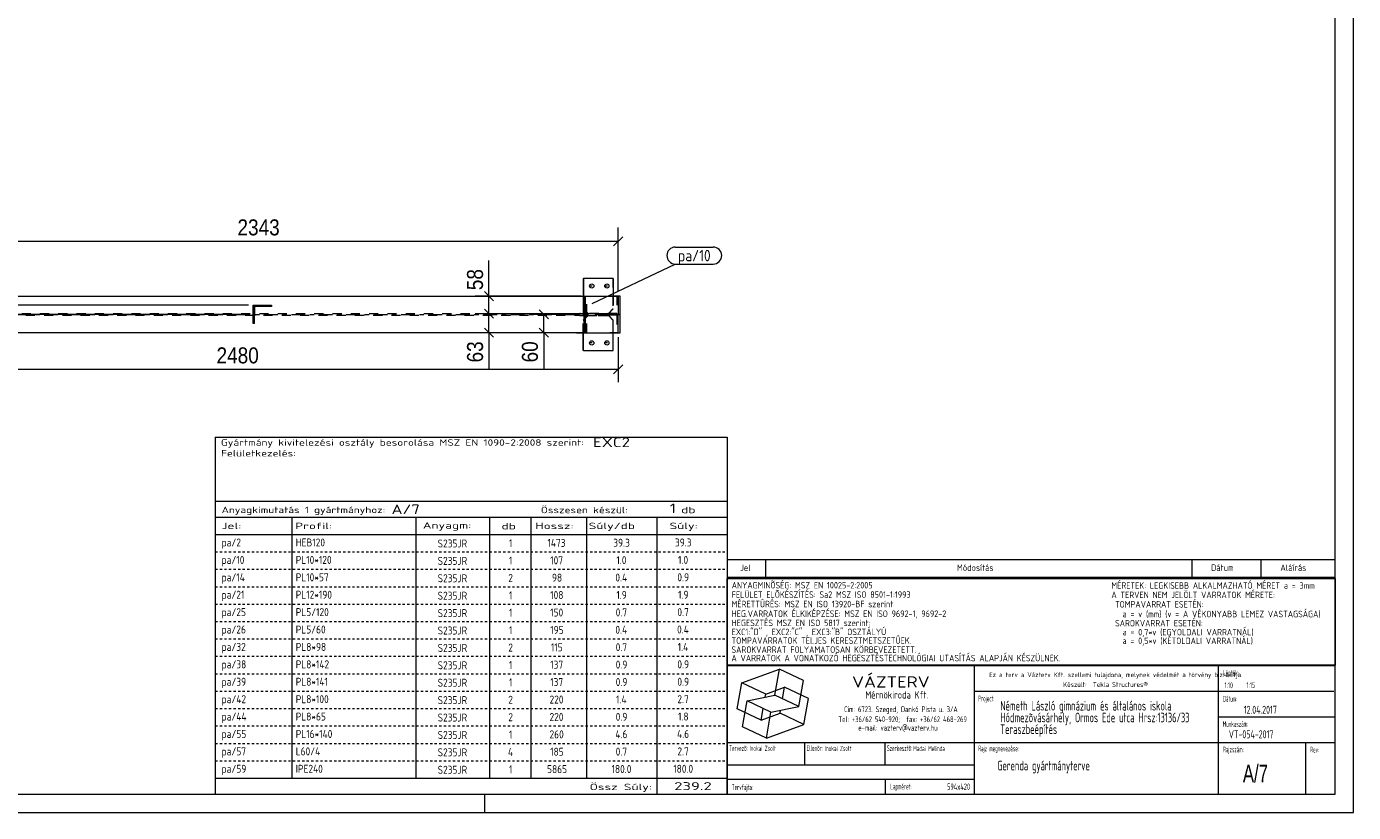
# Model space of a CAD drawing. Header units: millimetres. Extents: x 1 to 593, y 1 to 419.
# Tile 2 of 3: x 303 to 593, y 1 to 173. Entities that reach past the tile are written whole.
import ezdxf

# ---------------------------------------------------------------- set-up
doc = ezdxf.new("R2010")
doc.units = ezdxf.units.MM
for name, pattern in [('XKITLINE00', [0]), ('XKITLINE02', [4, 2, -2]), ('XKITLINE03', [6, 3, -1, 1, -1]), ('XKITLINE04', [3, 0.5, -0.5, 0.5, -0.5, 0.5, -0.5])]:
    doc.linetypes.add(name, pattern=pattern)
for name, color, linetype, lineweight in [('Bemassung', 1, 'Continuous', 0), ('Schrauben', 7, 'Continuous', 0), ('Teil', 7, 'Continuous', 0), ('Text', 5, 'Continuous', 0), ('Ueberschrift', 7, 'Continuous', 0), ('Zeichnungsrahmen', 3, 'Continuous', 0)]:
    doc.layers.add(name, color=color, linetype=linetype, lineweight=lineweight)
doc.styles.add('ARIAL', font='ARIAL.TTF')
doc.styles.add('ISOCPEUR', font='ISOCPEUR.TTF')
doc.styles.add('ISOCPEUR_BOLD', font='ARIAL.TTF')

msp = doc.modelspace()

# ---------------------------------------------------------------- linework, layer by layer
at = {"layer": 'Bemassung', "linetype": 'XKITLINE00', "lineweight": 0}
for p, q in [((432.15, 114.95), (432.15, 129)), ((275.95, 125.95), (432.15, 125.95)), ((433.14, 126.94), (431.16, 124.96)), ((403.88, 113.95), (403.88, 121.77)), ((403.88, 113.95), (403.88, 121.77)), ((424.02, 113.95), (400.83, 113.95)), ((402.89, 114.94), (404.87, 112.96)), ((403.88, 110.12), (403.88, 113.95)), ((351.3, 111.95), (24.83, 111.95)), ((402.89, 111.11), (404.87, 109.13)), ((402.89, 111.11), (404.87, 109.13)), ((414.89, 110.94), (416.87, 108.96)), ((351.3, 109.95), (24.83, 109.95)), ((431.19, 110.12), (400.83, 110.12)), ((431.19, 110.12), (400.83, 110.12)), ((403.88, 105.95), (403.88, 110.12)), ((423.55, 109.95), (412.83, 109.95)), ((415.88, 105.95), (415.88, 109.95)), ((424.02, 105.95), (400.83, 105.95)), ((402.89, 106.94), (404.87, 104.96)), ((403.88, 105.95), (403.88, 98.13)), ((403.88, 105.95), (403.88, 98.13)), ((424.02, 105.95), (412.83, 105.95)), ((414.89, 106.94), (416.87, 104.96)), ((415.88, 105.95), (415.88, 98.13)), ((415.88, 105.95), (415.88, 98.13)), ((432.15, 104.95), (432.15, 95.15)), ((433.14, 98.94), (431.16, 96.96)), ((266.8, 97.95), (432.15, 97.95))]:
    msp.add_line(p, q, dxfattribs=at)
at = {"layer": 'Bemassung'}
for p in [(432.15, 125.95), (403.88, 113.95), (403.88, 110.12), (403.88, 110.12), (415.88, 109.95), (403.88, 105.95), (415.88, 105.95), (432.15, 97.95)]:
    msp.add_point(p, dxfattribs=at)
at = {"layer": 'Schrauben', "linetype": 'XKITLINE00', "lineweight": 0}
for p, q in [((426.49, 116.17), (426.02, 116.17)), ((429.8, 116.17), (429.33, 116.17)), ((426.49, 103.73), (426.02, 103.73)), ((429.8, 103.73), (429.33, 103.73))]:
    msp.add_line(p, q, dxfattribs=at)
for centre in [(426.36, 116.17), (429.67, 116.17), (426.36, 103.73), (429.67, 103.73)]:
    msp.add_circle(centre, 0.467, dxfattribs=at)
at = {"layer": 'Teil', "linetype": 'XKITLINE00', "lineweight": 0}
for p, q in [((424.51, 117.83), (424.51, 113.95)), ((424.51, 117.83), (424.58, 117.83)), ((431.06, 117.83), (424.58, 117.83)), ((424.58, 117.83), (424.58, 113.95)), ((431.06, 117.83), (431.06, 113.95)), ((33.66, 113.95), (424.64, 113.95)), ((424.64, 113.95), (425.02, 113.95)), ((424.64, 113.95), (424.64, 105.95)), ((425.02, 105.95), (425.02, 113.95)), ((425.02, 113.95), (432.15, 113.95)), ((432.61, 113.95), (432.15, 113.95)), ((432.15, 113.95), (432.15, 110.12)), ((432.61, 105.95), (432.61, 113.95)), ((352.3, 107.95), (352.3, 111.95)), ((352.3, 111.95), (356.3, 111.95)), ((352.61, 111.68), (352.34, 111.95)), ((356.3, 111.68), (352.57, 111.68)), ((352.57, 107.95), (352.57, 111.68)), ((353.96, 111.68), (353.69, 111.95)), ((356.3, 111.95), (356.3, 111.68)), ((352.57, 109.03), (352.3, 109.3)), ((352.57, 107.95), (352.3, 107.95)), ((428.16, 109.78), (428.16, 110.12)), ((428.16, 110.12), (432.23, 110.12)), ((428.16, 109.78), (428.2, 109.78)), ((428.37, 109.95), (428.2, 110.12)), ((428.2, 109.78), (428.2, 110.12)), ((428.31, 109.78), (428.2, 109.9)), ((432.23, 109.78), (428.2, 109.78)), ((428.37, 110.06), (428.32, 110.12)), ((428.65, 109.78), (428.37, 110.06)), ((428.54, 109.78), (428.37, 109.95)), ((428.87, 109.78), (428.54, 110.12)), ((428.99, 109.78), (428.65, 110.12)), ((429.21, 109.78), (428.88, 110.12)), ((429.32, 109.78), (428.99, 110.12)), ((429.55, 109.78), (429.21, 110.12)), ((429.66, 109.78), (429.33, 110.12)), ((429.88, 109.78), (429.55, 110.12)), ((430, 109.78), (429.66, 110.12)), ((430.22, 109.78), (429.89, 110.12)), ((430.33, 109.78), (430, 110.12)), ((430.56, 109.78), (430.22, 110.12)), ((430.67, 109.78), (430.34, 110.12)), ((430.89, 109.78), (430.56, 110.12)), ((431.01, 109.78), (430.67, 110.12)), ((431.23, 109.78), (430.9, 110.12)), ((431.34, 109.78), (431.01, 110.12)), ((431.57, 109.78), (431.23, 110.12)), ((431.68, 109.78), (431.35, 110.12)), ((431.91, 109.78), (431.57, 110.12)), ((432.02, 109.78), (431.68, 110.12)), ((432.23, 109.8), (431.91, 110.12)), ((432.23, 109.91), (432.02, 110.12)), ((432.15, 105.95), (432.15, 109.78)), ((432.23, 110.12), (432.23, 109.78)), ((424.64, 105.95), (33.66, 105.95)), ((424.51, 102.07), (424.51, 105.95)), ((424.58, 102.07), (424.58, 105.95)), ((424.64, 105.95), (425.02, 105.95)), ((425.02, 105.95), (432.15, 105.95)), ((431.06, 102.07), (431.06, 105.95)), ((432.15, 105.95), (432.61, 105.95)), ((424.58, 102.07), (424.51, 102.07)), ((424.58, 102.07), (431.06, 102.07))]:
    msp.add_line(p, q, dxfattribs=at)
at = {"layer": 'Teil', "linetype": 'XKITLINE02', "lineweight": 0}
for p, q in [((431, 117.83), (431, 111.17)), ((423.03, 113.95), (424.64, 113.95)), ((424.51, 113.95), (424.51, 111.17)), ((424.55, 105.95), (424.55, 113.95)), ((424.56, 110.16), (424.56, 113.95)), ((424.58, 113.95), (424.58, 111.17)), ((425.02, 113.95), (425.29, 113.95)), ((425.29, 110.17), (425.29, 113.95)), ((432.15, 113.95), (430.35, 113.95)), ((431.06, 113.95), (431.06, 111.17)), ((431.88, 113.95), (431.88, 110.17)), ((352.3, 107.95), (352.3, 111.95)), ((352.57, 111.68), (352.57, 107.95)), ((356.3, 111.95), (356.3, 111.68)), ((424.51, 111.17), (425.51, 110.17)), ((424.51, 111.17), (424.58, 111.17)), ((424.58, 111.17), (425.57, 110.17)), ((431, 111.17), (430, 110.17)), ((431.06, 111.17), (430.07, 110.17)), ((431, 111.17), (431.06, 111.17)), ((33.66, 110.16), (424.56, 110.16)), ((424.56, 109.74), (33.66, 109.74)), ((431.88, 110.17), (423.77, 110.17)), ((423.77, 109.73), (431.88, 109.73)), ((424.51, 108.73), (425.51, 109.73)), ((424.51, 105.95), (424.51, 108.73)), ((424.51, 108.73), (424.58, 108.73)), ((424.56, 105.95), (424.56, 109.74)), ((424.58, 108.73), (425.57, 109.73)), ((424.58, 105.95), (424.58, 108.73)), ((425.29, 105.95), (425.29, 109.73)), ((425.51, 110.17), (430.07, 110.17)), ((425.51, 109.73), (430.07, 109.73)), ((428.16, 110.12), (428.2, 110.12)), ((428.2, 109.78), (428.16, 109.78)), ((430, 109.73), (431, 108.73)), ((431.06, 108.73), (430.07, 109.73)), ((431, 108.73), (431, 102.07)), ((431, 108.73), (431.06, 108.73)), ((431.06, 105.95), (431.06, 108.73)), ((431.88, 109.73), (431.88, 105.95)), ((432.15, 110.12), (432.15, 109.78)), ((432.19, 110.12), (432.23, 110.12)), ((432.19, 109.78), (432.19, 110.12)), ((432.19, 109.78), (432.23, 109.78)), ((423.03, 105.95), (424.64, 105.95)), ((425.02, 105.95), (425.29, 105.95)), ((432.15, 105.95), (430.35, 105.95))]:
    msp.add_line(p, q, dxfattribs=at)
at = {"layer": 'Teil', "linetype": 'XKITLINE03', "lineweight": 0}
for p, q in [((30.66, 109.95), (426.65, 109.95)), ((354.3, 109.95), (354.3, 109.95)), ((427.06, 109.95), (428.95, 109.95))]:
    msp.add_line(p, q, dxfattribs=at)
at = {"layer": 'Text', "linetype": 'XKITLINE00', "lineweight": 0}
for p, q in [((444.65, 124.68), (452.94, 124.68)), ((426.47, 112.33), (444.65, 120.98)), ((444.65, 120.98), (452.94, 120.98))]:
    msp.add_line(p, q, dxfattribs=at)
for centre, start, end in [((444.65, 122.83), 90, 270), ((452.94, 122.83), 270, 90)]:
    msp.add_arc(centre, 1.85, start, end, dxfattribs=at)
at = {"layer": 'Ueberschrift', "linetype": 'XKITLINE00', "lineweight": 0}
for p, q in [((343.99, 83.11), (456, 83.11)), ((344, 83.1), (344, 69.12)), ((456, 83.11), (455.99, 69.12)), ((343.99, 69.12), (455.99, 69.12)), ((343.99, 69.12), (343.99, 65.62)), ((455.99, 69.12), (455.99, 65.62)), ((343.99, 65.62), (455.99, 65.62)), ((343.99, 65.62), (343.99, 61.84)), ((360.79, 65.62), (360.79, 61.84)), ((387.92, 61.84), (387.92, 65.64)), ((403.99, 65.57), (403.99, 61.84)), ((413.04, 65.62), (413.04, 61.83)), ((425.19, 65.62), (425.19, 61.84)), ((440.59, 65.62), (440.59, 61.84)), ((455.99, 65.62), (455.99, 61.83)), ((343.99, 61.84), (455.99, 61.84)), ((343.99, 61.81), (344, 58)), ((360.79, 61.81), (360.79, 58)), ((387.93, 58.06), (387.93, 61.8)), ((403.99, 61.8), (403.99, 58)), ((413.04, 61.81), (413.04, 58)), ((425.19, 61.81), (425.19, 58)), ((440.59, 61.81), (440.59, 58)), ((455.99, 61.81), (455.99, 58.01)), ((343.99, 58), (344, 54.2)), ((360.79, 58), (360.79, 54.2)), ((387.93, 54.25), (387.93, 57.99)), ((403.99, 57.99), (403.99, 54.2)), ((413.04, 58), (413.04, 54.2)), ((425.19, 58), (425.19, 54.2)), ((440.59, 58), (440.59, 54.2)), ((455.99, 58), (455.99, 54.2)), ((456, 56.34), (589, 56.34)), ((456, 56.27), (456, 52.41)), ((464.4, 56.27), (464.4, 52.41)), ((557.64, 56.34), (557.64, 52.48)), ((572.76, 56.34), (572.76, 52.48)), ((343.99, 54.2), (344, 50.39)), ((360.79, 54.2), (360.79, 50.39)), ((387.93, 50.45), (387.93, 54.18)), ((403.99, 54.18), (403.99, 50.39)), ((413.04, 54.19), (413.04, 50.39)), ((425.19, 54.2), (425.19, 50.39)), ((440.59, 54.2), (440.59, 50.39)), ((455.99, 54.2), (455.99, 50.39)), ((456, 52.49), (589, 52.49)), ((343.99, 50.39), (344, 46.58)), ((360.79, 50.39), (360.79, 46.58)), ((387.93, 46.64), (387.93, 50.38)), ((403.99, 50.38), (403.99, 46.58)), ((413.04, 50.38), (413.04, 46.58)), ((425.19, 50.39), (425.19, 46.58)), ((440.59, 50.39), (440.59, 46.58)), ((455.99, 52.22), (588.99, 52.22)), ((455.99, 33.22), (455.99, 52.22)), ((455.99, 50.39), (455.99, 46.58)), ((588.99, 52.22), (588.99, 33.22)), ((343.99, 46.58), (344, 42.77)), ((360.79, 46.58), (360.79, 42.77)), ((387.93, 42.83), (387.93, 46.57)), ((403.99, 46.57), (403.99, 42.77)), ((413.04, 46.58), (413.04, 42.77)), ((425.19, 46.58), (425.19, 42.77)), ((440.59, 46.58), (440.59, 42.77)), ((455.99, 46.58), (455.99, 42.77)), ((343.99, 42.77), (344, 38.96)), ((360.79, 42.77), (360.79, 38.96)), ((387.93, 39.02), (387.93, 42.76)), ((403.99, 42.76), (403.99, 38.96)), ((413.04, 42.77), (413.04, 38.96)), ((425.19, 42.77), (425.19, 38.96)), ((440.59, 42.77), (440.59, 38.96)), ((455.99, 42.77), (455.99, 38.97)), ((343.99, 38.96), (344, 35.16)), ((360.79, 38.96), (360.79, 35.16)), ((387.93, 35.21), (387.93, 38.95)), ((403.99, 38.95), (403.99, 35.16)), ((413.04, 38.96), (413.04, 35.16)), ((425.19, 38.96), (425.19, 35.16)), ((440.59, 38.96), (440.59, 35.16)), ((455.99, 38.96), (455.99, 35.16)), ((343.99, 35.16), (344, 31.35)), ((360.79, 35.16), (360.79, 31.35)), ((387.93, 31.41), (387.93, 35.14)), ((403.99, 35.14), (403.99, 31.35)), ((413.04, 35.15), (413.04, 31.35)), ((425.19, 35.16), (425.19, 31.35)), ((440.59, 35.16), (440.59, 31.35)), ((455.99, 35.16), (455.99, 31.35)), ((588.99, 33.22), (455.99, 33.22)), ((456, 5), (456, 33.14)), ((456, 33.14), (589, 33.14)), ((459.21, 29.35), (467.43, 32.34)), ((466.43, 26.65), (467.43, 32.34)), ((472.66, 29.9), (467.43, 32.34)), ((510.11, 5), (510.11, 33.14)), ((563.49, 5), (563.49, 33.14)), ((343.99, 31.35), (344, 27.54)), ((360.79, 31.35), (360.79, 27.54)), ((387.93, 27.6), (387.93, 31.34)), ((403.99, 31.34), (403.99, 27.54)), ((413.04, 31.34), (413.04, 27.54)), ((425.19, 31.35), (425.19, 27.54)), ((440.59, 31.35), (440.59, 27.54)), ((455.99, 31.35), (455.99, 27.54)), ((458.2, 23.66), (459.21, 29.35)), ((464.44, 26.91), (459.21, 29.35)), ((471.66, 24.21), (472.66, 29.9)), ((343.99, 27.54), (344, 23.73)), ((360.79, 27.54), (360.79, 23.73)), ((387.93, 23.79), (387.93, 27.53)), ((403.99, 27.53), (403.99, 23.73)), ((413.04, 27.54), (413.04, 23.73)), ((425.19, 27.54), (425.19, 23.73)), ((440.59, 27.54), (440.59, 23.73)), ((455.99, 27.54), (455.99, 23.73)), ((460.33, 25.41), (466.43, 26.65)), ((464.32, 26.22), (464.44, 26.91)), ((464.44, 26.91), (468.55, 28.4)), ((471.66, 24.21), (466.43, 26.65)), ((468.1, 25.87), (468.55, 28.4)), ((473.78, 25.96), (468.55, 28.4)), ((510.11, 27.54), (588.69, 27.54)), ((343.99, 23.73), (344, 19.92)), ((360.79, 23.73), (360.79, 19.92)), ((387.93, 19.98), (387.93, 23.72)), ((403.99, 23.72), (403.99, 19.92)), ((413.04, 23.73), (413.04, 19.92)), ((425.19, 23.73), (425.19, 19.92)), ((440.59, 23.73), (440.59, 19.92)), ((455.99, 23.73), (455.99, 19.93)), ((463.44, 21.22), (458.2, 23.66)), ((459.33, 19.72), (460.33, 25.41)), ((465.56, 22.97), (460.33, 25.41)), ((463.44, 21.22), (463.88, 23.75)), ((465.56, 22.97), (471.66, 24.21)), ((467.55, 22.71), (467.67, 23.4)), ((472.78, 20.27), (473.78, 25.96)), ((463.44, 21.22), (467.55, 22.71)), ((464.56, 17.28), (465.56, 22.97)), ((472.78, 20.27), (467.55, 22.71)), ((563.49, 21.94), (589, 21.94)), ((343.99, 19.92), (344, 16.12)), ((360.79, 19.92), (360.79, 16.12)), ((387.93, 16.17), (387.93, 19.91)), ((403.99, 19.91), (403.99, 16.12)), ((413.04, 19.92), (413.04, 16.12)), ((425.19, 19.92), (425.19, 16.12)), ((440.59, 19.92), (440.59, 16.12)), ((455.99, 19.92), (455.99, 16.12)), ((464.56, 17.28), (459.33, 19.72)), ((464.56, 17.28), (472.78, 20.27)), ((343.99, 16.12), (344, 12.31)), ((360.79, 16.12), (360.79, 12.31)), ((387.93, 12.37), (387.93, 16.1)), ((403.99, 16.1), (403.99, 12.31)), ((413.04, 16.11), (413.04, 12.31)), ((425.19, 16.12), (425.19, 12.31)), ((440.59, 16.12), (440.59, 12.31)), ((455.99, 16.12), (455.99, 12.31)), ((456, 16.34), (588.97, 16.34)), ((472.95, 11.43), (472.95, 16.34)), ((490.51, 16.34), (490.51, 11.44)), ((582.54, 16.28), (582.54, 5)), ((343.99, 12.31), (344, 8.5)), ((360.79, 12.31), (360.79, 8.5)), ((387.93, 8.56), (387.93, 12.3)), ((403.99, 12.3), (403.99, 8.5)), ((413.04, 12.3), (413.04, 8.5)), ((425.19, 12.31), (425.19, 8.5)), ((440.59, 12.31), (440.59, 8.5)), ((455.99, 12.31), (455.99, 8.5)), ((456.04, 11.44), (510.11, 11.44)), ((343.99, 8.5), (455.99, 8.5)), ((343.99, 8.5), (343.99, 5)), ((440.59, 8.5), (440.59, 5)), ((455.99, 8.5), (455.99, 5)), ((456, 8.29), (510.08, 8.29)), ((490.52, 8.26), (490.52, 5.08))]:
    msp.add_line(p, q, dxfattribs=at)
at = {"layer": 'Ueberschrift', "linetype": 'XKITLINE04', "lineweight": 0}
for p, q in [((344, 58.01), (455.99, 58.01)), ((344, 54.2), (455.99, 54.2)), ((344, 50.39), (455.99, 50.39)), ((344, 46.58), (455.99, 46.58)), ((344, 42.77), (455.99, 42.77)), ((344, 38.97), (455.99, 38.97)), ((344, 35.16), (455.99, 35.16)), ((344, 31.35), (455.99, 31.35)), ((344, 27.54), (455.99, 27.54)), ((344, 23.73), (455.99, 23.73)), ((344, 19.93), (455.99, 19.93)), ((344, 16.12), (455.99, 16.12)), ((344, 12.31), (455.99, 12.31)), ((344, 8.5), (455.99, 8.5))]:
    msp.add_line(p, q, dxfattribs=at)
at = {"layer": 'Zeichnungsrahmen', "linetype": 'XKITLINE00', "lineweight": 0}
for p, q in [((593, 1), (593, 419)), ((589, 5), (589, 415)), ((5, 5), (589, 5)), ((403, 1), (403, 5)), ((1, 1), (593, 1))]:
    msp.add_line(p, q, dxfattribs=at)

# ---------------------------------------------------------------- texts
at = {"layer": 'Bemassung', "style": 'ARIAL', "width": 0.85}
for s, p in [('2343', (348.86, 127.25)), ('2480', (344.28, 99.25))]:
    msp.add_text(s, height=3.5, dxfattribs=at).set_placement(p)
for s, p in [('58', (402.58, 115.26)), ('63', (402.58, 99.45)), ('60', (414.58, 99.45))]:
    msp.add_text(s, height=3.5, rotation=90.0002, dxfattribs=at).set_placement(p)
at = {"layer": 'Text', "style": 'ISOCPEUR', "width": 0.85}
msp.add_text('pa/10', height=2.5, dxfattribs=at).set_placement((445.25, 121.58))
at = {"layer": 'Ueberschrift'}
for s, height, style, width, p in [('Gyártmány kivitelezési osztály besorolása MSZ EN 1090-2:2008 szerint:', 1.4, 'ISOCPEUR', 1.275, (345.24, 81.23)), ('EXC2', 2.1, 'ISOCPEUR', 1.275, (426.64, 80.93)), ('Felületkezelés:', 1.4, 'ISOCPEUR', 1.275, (345.28, 78.88)), ('Anyagkimutatás 1 gyártmányhoz:', 1.4, 'ISOCPEUR', 1.275, (345.39, 66.49)), ('A/7', 2.1, 'ISOCPEUR', 1.275, (382.56, 66.28)), ('Összesen készül:', 1.4, 'ISOCPEUR', 1.275, (415.24, 66.47)), ('1', 2.1, 'ISOCPEUR', 1.275, (443.44, 66.49)), ('db', 1.4, 'ISOCPEUR', 1.513248, (445.94, 66.47)), ('Jel:', 1.4, 'ISOCPEUR', 1.513248, (345.39, 62.99)), ('Profil:', 1.4, 'ISOCPEUR', 1.513248, (361.49, 62.99)), ('Anyagm:', 1.4, 'ISOCPEUR', 1.513248, (389.41, 63.09)), ('db', 1.4, 'ISOCPEUR', 1.513248, (406.64, 62.92)), ('Hossz:', 1.4, 'ISOCPEUR', 1.513248, (414.02, 62.99)), ('Súly/db', 1.4, 'ISOCPEUR', 1.513248, (425.7, 62.99)), ('Súly:', 1.4, 'ISOCPEUR', 1.513248, (443.39, 62.99)), ('pa/2', 1.75, 'ISOCPEUR', 0.85, (345.39, 59.19)), ('HEB120', 1.75, 'ISOCPEUR', 0.85, (361.61, 59.19)), ('39.3', 1.75, 'ISOCPEUR', 0.85, (444.57, 59.19)), ('S235JR', 1.75, 'ISOCPEUR', 0.85, (392.66, 58.97)), ('1', 1.75, 'ISOCPEUR', 0.85, (408.26, 59.05)), ('1473', 1.75, 'ISOCPEUR', 0.85, (416.68, 59.1)), ('39.3', 1.75, 'ISOCPEUR', 0.85, (431.08, 59.13)), ('pa/10', 1.75, 'ISOCPEUR', 0.85, (345.39, 55.38)), ('PL10*120', 1.75, 'ISOCPEUR', 0.85, (361.61, 55.38)), ('S235JR', 1.75, 'ISOCPEUR', 0.85, (392.66, 55.16)), ('1', 1.75, 'ISOCPEUR', 0.85, (408.26, 55.24)), ('107', 1.75, 'ISOCPEUR', 0.85, (417.28, 55.29)), ('1.0', 1.75, 'ISOCPEUR', 0.85, (431.76, 55.32)), ('1.0', 1.75, 'ISOCPEUR', 0.85, (445.25, 55.38)), ('Jel', 1.4, 'ISOCPEUR', 0.85, (458.84, 53.85)), ('Módosítás', 1.4, 'ISOCPEUR', 0.85, (506.25, 53.85)), ('Dátum', 1.4, 'ISOCPEUR', 0.85, (561.86, 53.85)), ('Aláírás', 1.4, 'ISOCPEUR', 0.85, (577, 53.85)), ('pa/14', 1.75, 'ISOCPEUR', 0.85, (345.39, 51.57)), ('PL10*57', 1.75, 'ISOCPEUR', 0.85, (361.61, 51.57)), ('S235JR', 1.75, 'ISOCPEUR', 0.85, (392.66, 51.36)), ('2', 1.75, 'ISOCPEUR', 0.85, (408.11, 51.43)), ('98', 1.75, 'ISOCPEUR', 0.85, (417.66, 51.49)), ('0.4', 1.75, 'ISOCPEUR', 0.85, (431.53, 51.52)), ('0.9', 1.75, 'ISOCPEUR', 0.85, (445.1, 51.57)), ('pa/21', 1.75, 'ISOCPEUR', 0.85, (345.39, 47.76)), ('PL12*190', 1.75, 'ISOCPEUR', 0.85, (361.61, 47.76)), ('1', 1.75, 'ISOCPEUR', 0.85, (408.26, 47.62)), ('108', 1.75, 'ISOCPEUR', 0.85, (417.28, 47.68)), ('1.9', 1.75, 'ISOCPEUR', 0.85, (431.76, 47.71)), ('1.9', 1.75, 'ISOCPEUR', 0.85, (445.25, 47.76)), ('ANYAGMINÕSÉG: MSZ EN 10025-2:2005', 1.425, 'ISOCPEUR', 0.85, (456.98, 50)), ('FELÜLET ELÕKÉSZÍTÉS: Sa2 MSZ ISO 8501-1:1993', 1.425, 'ISOCPEUR', 0.85, (456.98, 47.95)), ('A TERVEN NEM JELÖLT VARRATOK MÉRETE:', 1.425, 'ISOCPEUR', 0.85, (540.04, 47.89)), ('MÉRETEK: LEGKISEBB ALKALMAZHATÓ MÉRET a = 3mm', 1.425, 'ISOCPEUR', 0.85, (540.04, 49.94)), ('S235JR', 1.75, 'ISOCPEUR', 0.85, (392.66, 47.55)), ('MÉRETTÛRÉS: MSZ EN ISO 13920-BF szerint', 1.425, 'ISOCPEUR', 0.85, (456.96, 45.88)), (' TOMPAVARRAT ESETÉN:', 1.425, 'ISOCPEUR', 0.85, (540.02, 45.82)), ('pa/25', 1.75, 'ISOCPEUR', 0.85, (345.39, 43.95)), ('PL5/120', 1.75, 'ISOCPEUR', 0.85, (361.61, 43.95)), ('S235JR', 1.75, 'ISOCPEUR', 0.85, (392.66, 43.74)), ('1', 1.75, 'ISOCPEUR', 0.85, (408.26, 43.82)), ('150', 1.75, 'ISOCPEUR', 0.85, (417.28, 43.87)), ('0.7', 1.75, 'ISOCPEUR', 0.85, (431.6, 43.9)), ('0.7', 1.75, 'ISOCPEUR', 0.85, (445.1, 43.95)), ('HEG.VARRATOK ÉLKIKÉPZÉSE: MSZ EN ISO 9692-1, 9692-2', 1.425, 'ISOCPEUR', 0.85, (456.96, 43.77)), ('HEGESZTÉS MSZ EN ISO 5817 szerint: ', 1.425, 'ISOCPEUR', 0.85, (456.96, 41.76)), (' SAROKVARRAT ESETÉN:', 1.425, 'ISOCPEUR', 0.85, (540.02, 41.69)), ('   a = v (mm) (v = A VÉKONYABB LEMEZ VASTAGSÁGA)', 1.425, 'ISOCPEUR', 0.85, (540.02, 43.7)), ('pa/26', 1.75, 'ISOCPEUR', 0.85, (345.39, 40.15)), ('PL5/60', 1.75, 'ISOCPEUR', 0.85, (361.61, 40.15)), ('S235JR', 1.75, 'ISOCPEUR', 0.85, (392.66, 39.93)), ('1', 1.75, 'ISOCPEUR', 0.85, (408.26, 40.01)), ('195', 1.75, 'ISOCPEUR', 0.85, (417.28, 40.06)), ('0.4', 1.75, 'ISOCPEUR', 0.85, (431.53, 40.09)), ('0.4', 1.75, 'ISOCPEUR', 0.85, (445.03, 40.15)), ('EXC1:"D" , EXC2:"C" , EXC3:"B" OSZTÁLYÚ', 1.425, 'ISOCPEUR', 0.85, (456.96, 39.79)), ('   a = 0,7*v (EGYOLDALI VARRATNÁL)', 1.425, 'ISOCPEUR', 0.85, (540.02, 39.73)), ('pa/32', 1.75, 'ISOCPEUR', 0.85, (345.39, 36.34)), ('PL8*98', 1.75, 'ISOCPEUR', 0.85, (361.61, 36.34)), ('S235JR', 1.75, 'ISOCPEUR', 0.85, (392.66, 36.12)), ('2', 1.75, 'ISOCPEUR', 0.85, (408.11, 36.2)), ('115', 1.75, 'ISOCPEUR', 0.85, (417.43, 36.25)), ('0.7', 1.75, 'ISOCPEUR', 0.85, (431.6, 36.28)), ('1.4', 1.75, 'ISOCPEUR', 0.85, (445.18, 36.34)), ('TOMPAVARRATOK TELJES KERESZTMETSZETÛEK.', 1.425, 'ISOCPEUR', 0.85, (456.95, 37.9)), ('   a = 0,5*v (KÉTOLDALI VARRATNÁL)', 1.425, 'ISOCPEUR', 0.85, (540.01, 37.84)), ('A VARRATOK A VONATKOZÓ HEGESZTÉSTECHNOLÓGIAI UTASÍTÁS ALAPJÁN KÉSZÜLNEK.', 1.425, 'ISOCPEUR', 0.85, (456.93, 34.06)), ('SAROKVARRAT FOLYAMATOSAN KÖRBEVEZETETT.', 1.425, 'ISOCPEUR', 0.85, (456.93, 35.91)), ('pa/38', 1.75, 'ISOCPEUR', 0.85, (345.39, 32.53)), ('PL8*142', 1.75, 'ISOCPEUR', 0.85, (361.61, 32.53)), ('S235JR', 1.75, 'ISOCPEUR', 0.85, (392.66, 32.32)), ('1', 1.75, 'ISOCPEUR', 0.85, (408.26, 32.39)), ('137', 1.75, 'ISOCPEUR', 0.85, (417.28, 32.45)), ('0.9', 1.75, 'ISOCPEUR', 0.85, (431.6, 32.48)), ('0.9', 1.75, 'ISOCPEUR', 0.85, (445.1, 32.53)), ('Lépték:', 1.26, 'ISOCPEUR', 0.51, (564.49, 30.92)), ('pa/39', 1.75, 'ISOCPEUR', 0.85, (345.39, 28.72)), ('PL8*141', 1.75, 'ISOCPEUR', 0.85, (361.61, 28.72)), ('S235JR', 1.75, 'ISOCPEUR', 0.85, (392.66, 28.51)), ('1', 1.75, 'ISOCPEUR', 0.85, (408.26, 28.58)), ('137', 1.75, 'ISOCPEUR', 0.85, (417.28, 28.64)), ('0.9', 1.75, 'ISOCPEUR', 0.85, (431.6, 28.67)), ('0.9', 1.75, 'ISOCPEUR', 0.85, (445.1, 28.72)), ('VÁZTERV', 2.45, 'ISOCPEUR', 1.19, (483.31, 28.33)), ('Ez a terv a Vázterv Kft. szellemi tulajdona, melynek védelmét a törvény biztosítja.', 1.05, 'ISOCPEUR', 0.838832, (513.33, 30.6)), ('Készült:  Tekla Structures®', 1.05, 'ISOCPEUR', 0.838832, (529.49, 28.47)), ('1:10', 1.26, 'ISOCPEUR', 0.595, (564.81, 28.19)), ('1:15', 1.26, 'ISOCPEUR', 0.595, (569.61, 28.23)), ('pa/42', 1.75, 'ISOCPEUR', 0.85, (345.39, 24.91)), ('PL8*100', 1.75, 'ISOCPEUR', 0.85, (361.61, 24.91)), ('S235JR', 1.75, 'ISOCPEUR', 0.85, (392.66, 24.7)), ('2', 1.75, 'ISOCPEUR', 0.85, (408.11, 24.78)), ('220', 1.75, 'ISOCPEUR', 0.85, (417.13, 24.83)), ('1.4', 1.75, 'ISOCPEUR', 0.85, (431.68, 24.86)), ('2.7', 1.75, 'ISOCPEUR', 0.85, (445.1, 24.91)), ('Mérnökiroda Kft.', 1.61, 'ISOCPEUR', 0.68, (486.21, 25.92)), ('Project:', 1.26, 'ISOCPEUR', 0.51, (510.89, 25.3)), ('Dátum:', 1.26, 'ISOCPEUR', 0.51, (564.45, 25.25)), ('Cím: 6723. Szeged, Dankó Pista u. 3/A', 1.26, 'ISOCPEUR', 0.68, (481.58, 22.95)), ('Németh László gimnázium és általános iskola', 2.1, 'ISOCPEUR', 0.595, (515.74, 23.3)), ('Hódmezõvásárhely, Ormos Ede utca Hrsz:13136/33', 2.1, 'ISOCPEUR', 0.595, (515.74, 20.73)), ('12.04.2017', 1.75, 'ISOCPEUR', 0.595, (569.01, 22.59)), ('pa/44', 1.75, 'ISOCPEUR', 0.85, (345.39, 21.11)), ('PL8*65', 1.75, 'ISOCPEUR', 0.85, (361.61, 21.11)), ('S235JR', 1.75, 'ISOCPEUR', 0.85, (392.66, 20.89)), ('2', 1.75, 'ISOCPEUR', 0.85, (408.11, 20.97)), ('220', 1.75, 'ISOCPEUR', 0.85, (417.13, 21.02)), ('0.9', 1.75, 'ISOCPEUR', 0.85, (431.6, 21.05)), ('1.8', 1.75, 'ISOCPEUR', 0.85, (445.25, 21.11)), ('Tel: +36/62 540-920;  fax: +36/62 468-269', 1.26, 'ISOCPEUR', 0.68, (480.33, 20.76)), ('Teraszbeépítés', 2.1, 'ISOCPEUR', 0.595, (515.74, 18.17)), ('Munkaszám:', 1.26, 'ISOCPEUR', 0.51, (564.41, 19.72)), ('pa/55', 1.75, 'ISOCPEUR', 0.85, (345.39, 17.3)), ('PL16*140', 1.75, 'ISOCPEUR', 0.85, (361.61, 17.3)), ('S235JR', 1.75, 'ISOCPEUR', 0.85, (392.66, 17.08)), ('1', 1.75, 'ISOCPEUR', 0.85, (408.26, 17.16)), ('260', 1.75, 'ISOCPEUR', 0.85, (417.13, 17.21)), ('4.6', 1.75, 'ISOCPEUR', 0.85, (431.53, 17.24)), ('4.6', 1.75, 'ISOCPEUR', 0.85, (445.03, 17.3)), ('e-mail: vazterv@vazterv.hu', 1.26, 'ISOCPEUR', 0.68, (484.67, 18.88)), ('VT-054-2017', 1.75, 'ISOCPEUR', 0.595, (565.73, 17.23)), ('pa/57', 1.75, 'ISOCPEUR', 0.85, (345.39, 13.49)), ('L60/4', 1.75, 'ISOCPEUR', 0.85, (361.61, 13.49)), ('S235JR', 1.75, 'ISOCPEUR', 0.85, (392.66, 13.28)), ('4', 1.75, 'ISOCPEUR', 0.85, (408.04, 13.35)), ('185', 1.75, 'ISOCPEUR', 0.85, (417.28, 13.41)), ('0.7', 1.75, 'ISOCPEUR', 0.85, (431.6, 13.44)), ('2.7', 1.75, 'ISOCPEUR', 0.85, (445.1, 13.49)), ('Tervezõ:', 1.26, 'ISOCPEUR', 0.51, (456.44, 14.43)), ('Inokai Zsolt', 1.12, 'ISOCPEUR', 0.595, (460.88, 14.48)), ('Ellenõr:', 1.26, 'ISOCPEUR', 0.51, (473.39, 14.45)), ('Inokai Zsolt', 1.12, 'ISOCPEUR', 0.595, (477.35, 14.45)), ('Szerkesztõ:', 1.26, 'ISOCPEUR', 0.51, (490.93, 14.43)), ('Madai Melinda', 1.12, 'ISOCPEUR', 0.595, (496.69, 14.43)), ('Rajz megnevezése:', 1.26, 'ISOCPEUR', 0.51, (510.89, 14.38)), ('Rajzszám:', 1.26, 'ISOCPEUR', 0.51, (564.46, 14.14)), ('Rev:', 1.26, 'ISOCPEUR', 0.51, (583.52, 14.11)), ('Gerenda gyártmányterve', 2.1, 'ISOCPEUR', 0.595, (515.09, 10.2)), ('A/7', 3.85, 'ISOCPEUR_BOLD', 0.68, (568.81, 7.59)), ('pa/59', 1.75, 'ISOCPEUR', 0.85, (345.39, 9.68)), ('IPE240', 1.75, 'ISOCPEUR', 0.85, (361.61, 9.68)), ('S235JR', 1.75, 'ISOCPEUR', 0.85, (392.66, 9.47)), ('1', 1.75, 'ISOCPEUR', 0.85, (408.26, 9.54)), ('5865', 1.75, 'ISOCPEUR', 0.85, (416.6, 9.6)), ('180.0', 1.75, 'ISOCPEUR', 0.85, (430.7, 9.63)), ('180.0', 1.75, 'ISOCPEUR', 0.85, (444.2, 9.68)), ('Össz Súly:', 1.4, 'ISOCPEUR', 1.513248, (425.89, 5.88)), ('239.2', 1.75, 'ISOCPEUR', 1.513248, (444.4, 5.88)), ('Tervfajta:', 1.26, 'ISOCPEUR', 0.51, (457, 5.9)), ('Lapméret:', 1.26, 'ISOCPEUR', 0.51, (491.7, 6.04)), ('594x420', 1.4, 'ISOCPEUR', 0.595, (504.1, 5.94))]:
    msp.add_text(s, height=height, dxfattribs=dict(at, style=style, width=width)).set_placement(p)

doc.saveas('drawing.dxf')
